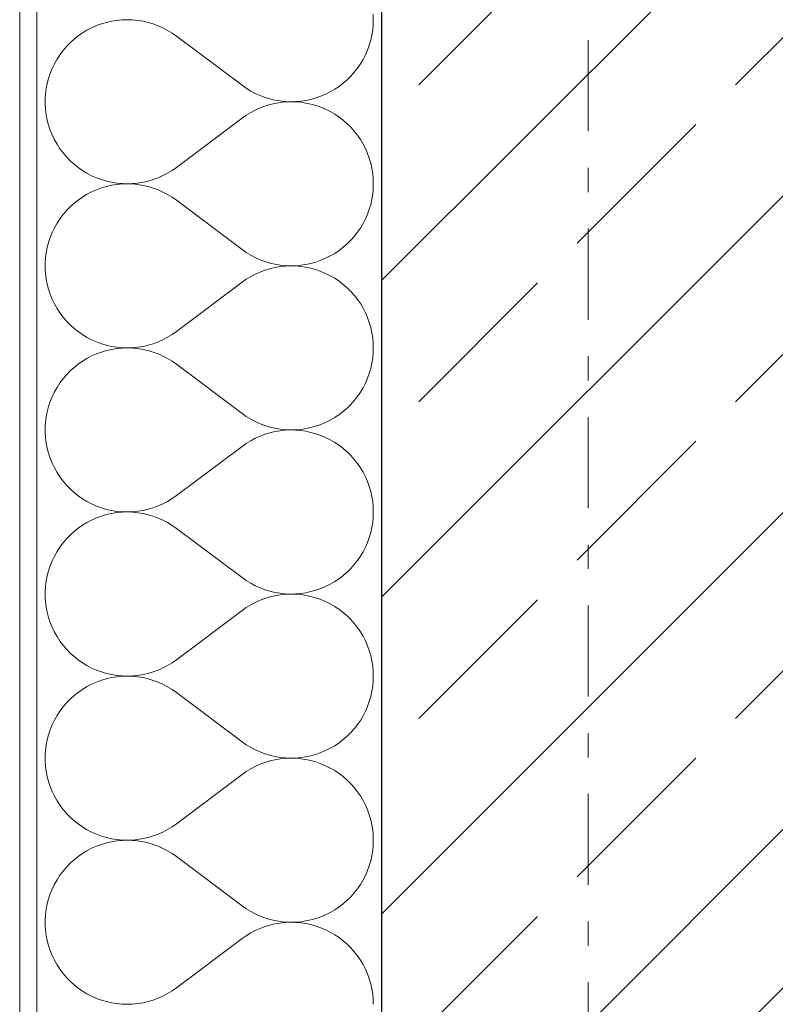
# Model space of a CAD drawing. Extents: x 100 to 2982, y 37 to 2050.
# Tile 33 of 130: x 620 to 664, y 1298 to 1355. Entities that reach past the tile are written whole.
import ezdxf
from ezdxf.xclip import XClip

# ---------------------------------------------------------------- set-up
doc = ezdxf.new("R2010")
doc.units = 0
doc.header["$MEASUREMENT"] = 0
doc.header["$XCLIPFRAME"] = 0
doc.linetypes.add('Przerywana podwójnie', pattern=[54.680554, 26.458333, -10.583333, 7.055556, -10.583333])
for name, color, linetype in [('410-K Osie', 7, 'Continuous'), ('420-K Ściany', 7, 'Continuous'), ('820-G Rysunki Obrazki', 7, 'Continuous')]:
    doc.layers.add(name, color=color, linetype=linetype)

# ---------------------------------------------------------------- blocks, each defined once
blk = doc.blocks.new('*X23')
at = {"layer": '420-K Ściany', "color": 174, "linetype": 'Continuous', "lineweight": 5, "ltscale": 0.2}
for p, q in [((640.326, 1355.379), (640.316, 1355.68)), ((623.979, 1354.91), (623.708, 1354.769)), ((624.259, 1355.034), (623.979, 1354.91)), ((624.546, 1355.139), (624.259, 1355.034)), ((624.839, 1355.225), (624.546, 1355.139)), ((625.137, 1355.293), (624.839, 1355.225)), ((625.438, 1355.341), (625.137, 1355.293)), ((625.743, 1355.37), (625.438, 1355.341)), ((626.048, 1355.379), (625.743, 1355.37)), ((626.353, 1355.369), (626.048, 1355.379)), ((626.658, 1355.339), (626.353, 1355.369)), ((626.959, 1355.29), (626.658, 1355.339)), ((627.257, 1355.221), (626.959, 1355.29)), ((627.55, 1355.134), (627.257, 1355.221)), ((627.836, 1355.028), (627.55, 1355.134)), ((628.115, 1354.903), (627.836, 1355.028)), ((628.386, 1354.761), (628.115, 1354.903)), ((640.288, 1354.778), (640.316, 1355.078)), ((640.316, 1355.078), (640.326, 1355.379)), ((623.196, 1354.436), (622.957, 1354.246)), ((623.446, 1354.611), (623.196, 1354.436)), ((623.708, 1354.769), (623.446, 1354.611)), ((628.647, 1354.602), (628.386, 1354.761)), ((628.897, 1354.427), (628.647, 1354.602)), ((628.897, 1354.427), (632.707, 1351.57)), ((640.174, 1354.187), (640.24, 1354.481)), ((640.24, 1354.481), (640.288, 1354.778)), ((622.517, 1353.822), (622.319, 1353.589)), ((622.73, 1354.041), (622.517, 1353.822)), ((622.957, 1354.246), (622.73, 1354.041)), ((639.987, 1353.615), (640.089, 1353.898)), ((640.089, 1353.898), (640.174, 1354.187)), ((622.136, 1353.344), (621.969, 1353.088)), ((622.319, 1353.589), (622.136, 1353.344)), ((639.729, 1353.071), (639.866, 1353.339)), ((639.866, 1353.339), (639.987, 1353.615)), ((621.819, 1352.822), (621.687, 1352.547)), ((621.969, 1353.088), (621.819, 1352.822)), ((639.404, 1352.564), (639.574, 1352.812)), ((639.574, 1352.812), (639.729, 1353.071)), ((621.572, 1352.264), (621.475, 1351.974)), ((621.687, 1352.547), (621.572, 1352.264)), ((638.804, 1351.89), (639.018, 1352.101)), ((639.018, 1352.101), (639.218, 1352.326)), ((639.218, 1352.326), (639.404, 1352.564)), ((621.398, 1351.678), (621.339, 1351.378)), ((621.475, 1351.974), (621.398, 1351.678)), ((632.707, 1351.57), (632.953, 1351.397)), ((638.087, 1351.341), (638.338, 1351.509)), ((638.338, 1351.509), (638.577, 1351.692)), ((638.577, 1351.692), (638.804, 1351.89)), ((621.3, 1351.075), (621.281, 1350.77)), ((621.339, 1351.378), (621.3, 1351.075)), ((632.953, 1351.397), (633.21, 1351.24)), ((633.21, 1351.24), (633.477, 1351.099)), ((633.477, 1351.099), (633.752, 1350.976)), ((633.752, 1350.976), (634.034, 1350.87)), ((634.034, 1350.87), (634.322, 1350.782)), ((636.996, 1350.838), (637.28, 1350.937)), ((637.28, 1350.937), (637.558, 1351.055)), ((637.558, 1351.055), (637.827, 1351.19)), ((637.827, 1351.19), (638.087, 1351.341)), ((621.281, 1350.77), (621.281, 1350.465)), ((621.281, 1350.465), (621.3, 1350.16)), ((634.034, 1350.365), (633.752, 1350.259)), ((634.322, 1350.452), (634.034, 1350.365)), ((634.322, 1350.782), (634.615, 1350.713)), ((634.615, 1350.522), (634.322, 1350.452)), ((634.615, 1350.713), (634.912, 1350.662)), ((634.912, 1350.572), (634.615, 1350.522)), ((634.912, 1350.662), (635.211, 1350.63)), ((635.211, 1350.604), (634.912, 1350.572)), ((635.211, 1350.63), (635.512, 1350.618)), ((635.512, 1350.617), (635.211, 1350.604)), ((635.512, 1350.618), (635.813, 1350.624)), ((635.813, 1350.611), (635.512, 1350.617)), ((635.813, 1350.624), (636.114, 1350.649)), ((636.114, 1350.586), (635.813, 1350.611)), ((636.114, 1350.649), (636.411, 1350.693)), ((636.411, 1350.541), (636.114, 1350.586)), ((636.411, 1350.693), (636.706, 1350.756)), ((636.706, 1350.478), (636.411, 1350.541)), ((636.706, 1350.756), (636.996, 1350.838)), ((636.996, 1350.397), (636.706, 1350.478)), ((637.28, 1350.297), (636.996, 1350.397)), ((637.558, 1350.18), (637.28, 1350.297)), ((621.3, 1350.16), (621.339, 1349.857)), ((621.339, 1349.857), (621.398, 1349.557)), ((632.953, 1349.838), (632.707, 1349.665)), ((633.21, 1349.995), (632.953, 1349.838)), ((633.477, 1350.136), (633.21, 1349.995)), ((633.752, 1350.259), (633.477, 1350.136)), ((637.827, 1350.045), (637.558, 1350.18)), ((638.087, 1349.894), (637.827, 1350.045)), ((638.338, 1349.726), (638.087, 1349.894)), ((638.577, 1349.543), (638.338, 1349.726)), ((621.398, 1349.557), (621.475, 1349.261)), ((621.475, 1349.261), (621.572, 1348.971)), ((628.897, 1346.808), (632.707, 1349.665)), ((638.804, 1349.345), (638.577, 1349.543)), ((639.018, 1349.133), (638.804, 1349.345)), ((621.572, 1348.971), (621.687, 1348.688)), ((621.687, 1348.688), (621.819, 1348.413)), ((639.218, 1348.908), (639.018, 1349.133)), ((639.404, 1348.671), (639.218, 1348.908)), ((639.574, 1348.423), (639.404, 1348.671)), ((621.819, 1348.413), (621.969, 1348.146)), ((621.969, 1348.146), (622.136, 1347.89)), ((639.729, 1348.164), (639.574, 1348.423)), ((639.866, 1347.896), (639.729, 1348.164)), ((622.136, 1347.89), (622.319, 1347.646)), ((622.319, 1347.646), (622.517, 1347.413)), ((639.987, 1347.62), (639.866, 1347.896)), ((640.089, 1347.337), (639.987, 1347.62)), ((622.517, 1347.413), (622.73, 1347.194)), ((622.73, 1347.194), (622.957, 1346.989)), ((622.957, 1346.989), (623.196, 1346.798)), ((640.174, 1347.048), (640.089, 1347.337)), ((640.24, 1346.754), (640.174, 1347.048)), ((623.196, 1346.798), (623.446, 1346.624)), ((623.446, 1346.624), (623.708, 1346.466)), ((623.708, 1346.466), (623.979, 1346.325)), ((623.979, 1346.325), (624.259, 1346.201)), ((627.836, 1346.207), (628.115, 1346.331)), ((628.115, 1346.331), (628.386, 1346.473)), ((628.386, 1346.473), (628.647, 1346.632)), ((628.647, 1346.632), (628.897, 1346.808)), ((640.288, 1346.456), (640.24, 1346.754)), ((640.316, 1346.157), (640.288, 1346.456)), ((624.259, 1346.201), (624.546, 1346.096)), ((624.546, 1346.096), (624.839, 1346.01)), ((624.839, 1346.01), (625.137, 1345.942)), ((625.137, 1345.769), (624.839, 1345.701)), ((625.137, 1345.942), (625.438, 1345.894)), ((625.438, 1345.817), (625.137, 1345.769)), ((625.438, 1345.894), (625.743, 1345.865)), ((625.743, 1345.846), (625.438, 1345.817)), ((625.743, 1345.865), (626.048, 1345.855)), ((626.048, 1345.855), (625.743, 1345.846)), ((626.048, 1345.855), (626.353, 1345.866)), ((626.353, 1345.845), (626.048, 1345.855)), ((626.353, 1345.866), (626.658, 1345.896)), ((626.658, 1345.815), (626.353, 1345.845)), ((626.658, 1345.896), (626.959, 1345.945)), ((626.959, 1345.766), (626.658, 1345.815)), ((626.959, 1345.945), (627.257, 1346.014)), ((627.257, 1345.697), (626.959, 1345.766)), ((627.257, 1346.014), (627.55, 1346.101)), ((627.55, 1346.101), (627.836, 1346.207)), ((640.326, 1345.855), (640.316, 1346.157)), ((640.316, 1345.554), (640.326, 1345.855)), ((623.708, 1345.245), (623.446, 1345.087)), ((623.979, 1345.386), (623.708, 1345.245)), ((624.259, 1345.51), (623.979, 1345.386)), ((624.546, 1345.615), (624.259, 1345.51)), ((624.839, 1345.701), (624.546, 1345.615)), ((627.55, 1345.61), (627.257, 1345.697)), ((627.836, 1345.504), (627.55, 1345.61)), ((628.115, 1345.379), (627.836, 1345.504)), ((628.386, 1345.237), (628.115, 1345.379)), ((628.647, 1345.078), (628.386, 1345.237)), ((640.24, 1344.957), (640.288, 1345.255)), ((640.288, 1345.255), (640.316, 1345.554)), ((622.957, 1344.722), (622.73, 1344.517)), ((623.196, 1344.913), (622.957, 1344.722)), ((623.446, 1345.087), (623.196, 1344.913)), ((628.897, 1344.903), (628.647, 1345.078)), ((628.897, 1344.903), (632.707, 1342.046)), ((640.089, 1344.374), (640.174, 1344.663)), ((640.174, 1344.663), (640.24, 1344.957)), ((622.319, 1344.065), (622.136, 1343.82)), ((622.517, 1344.298), (622.319, 1344.065)), ((622.73, 1344.517), (622.517, 1344.298)), ((639.866, 1343.815), (639.987, 1344.091)), ((639.987, 1344.091), (640.089, 1344.374)), ((621.969, 1343.564), (621.819, 1343.298)), ((622.136, 1343.82), (621.969, 1343.564)), ((639.574, 1343.288), (639.729, 1343.547)), ((639.729, 1343.547), (639.866, 1343.815)), ((621.687, 1343.023), (621.572, 1342.74)), ((621.819, 1343.298), (621.687, 1343.023)), ((639.218, 1342.803), (639.404, 1343.04)), ((639.404, 1343.04), (639.574, 1343.288)), ((621.475, 1342.45), (621.398, 1342.154)), ((621.572, 1342.74), (621.475, 1342.45)), ((638.577, 1342.168), (638.804, 1342.366)), ((638.804, 1342.366), (639.018, 1342.578)), ((639.018, 1342.578), (639.218, 1342.803)), ((621.339, 1341.854), (621.3, 1341.551)), ((621.398, 1342.154), (621.339, 1341.854)), ((632.707, 1342.046), (632.953, 1341.873)), ((632.953, 1341.873), (633.21, 1341.716)), ((633.21, 1341.716), (633.477, 1341.575)), ((637.827, 1341.666), (638.087, 1341.817)), ((638.087, 1341.817), (638.338, 1341.985)), ((638.338, 1341.985), (638.577, 1342.168)), ((621.3, 1341.551), (621.281, 1341.246)), ((621.281, 1341.246), (621.281, 1340.941)), ((633.477, 1341.575), (633.752, 1341.452)), ((633.752, 1341.452), (634.034, 1341.346)), ((634.034, 1341.346), (634.322, 1341.258)), ((634.322, 1341.258), (634.615, 1341.189)), ((634.615, 1341.189), (634.912, 1341.138)), ((636.114, 1341.125), (636.411, 1341.17)), ((636.411, 1341.17), (636.706, 1341.233)), ((636.706, 1341.233), (636.996, 1341.314)), ((636.996, 1341.314), (637.28, 1341.414)), ((637.28, 1341.414), (637.558, 1341.531)), ((637.558, 1341.531), (637.827, 1341.666)), ((621.281, 1340.941), (621.3, 1340.636)), ((621.3, 1340.636), (621.339, 1340.333)), ((633.477, 1340.612), (633.21, 1340.471)), ((633.752, 1340.735), (633.477, 1340.612)), ((634.034, 1340.841), (633.752, 1340.735)), ((634.322, 1340.929), (634.034, 1340.841)), ((634.615, 1340.998), (634.322, 1340.929)), ((634.912, 1341.049), (634.615, 1340.998)), ((634.912, 1341.138), (635.211, 1341.107)), ((635.211, 1341.08), (634.912, 1341.049)), ((635.211, 1341.107), (635.512, 1341.094)), ((635.512, 1341.093), (635.211, 1341.08)), ((635.512, 1341.094), (635.813, 1341.1)), ((635.813, 1341.087), (635.512, 1341.093)), ((635.813, 1341.1), (636.114, 1341.125)), ((636.114, 1341.062), (635.813, 1341.087)), ((636.411, 1341.018), (636.114, 1341.062)), ((636.706, 1340.955), (636.411, 1341.018)), ((636.996, 1340.873), (636.706, 1340.955)), ((637.28, 1340.773), (636.996, 1340.873)), ((637.558, 1340.656), (637.28, 1340.773)), ((637.827, 1340.521), (637.558, 1340.656)), ((621.339, 1340.333), (621.398, 1340.033)), ((621.398, 1340.033), (621.475, 1339.737)), ((628.897, 1337.284), (632.707, 1340.141)), ((632.953, 1340.314), (632.707, 1340.141)), ((633.21, 1340.471), (632.953, 1340.314)), ((638.087, 1340.37), (637.827, 1340.521)), ((638.338, 1340.202), (638.087, 1340.37)), ((638.577, 1340.019), (638.338, 1340.202)), ((638.804, 1339.821), (638.577, 1340.019)), ((621.475, 1339.737), (621.572, 1339.447)), ((621.572, 1339.447), (621.687, 1339.164)), ((639.018, 1339.609), (638.804, 1339.821)), ((639.218, 1339.384), (639.018, 1339.609)), ((621.687, 1339.164), (621.819, 1338.889)), ((621.819, 1338.889), (621.969, 1338.623)), ((639.404, 1339.147), (639.218, 1339.384)), ((639.574, 1338.899), (639.404, 1339.147)), ((639.729, 1338.64), (639.574, 1338.899)), ((621.969, 1338.623), (622.136, 1338.367)), ((622.136, 1338.367), (622.319, 1338.122)), ((639.866, 1338.372), (639.729, 1338.64)), ((639.987, 1338.096), (639.866, 1338.372)), ((622.319, 1338.122), (622.517, 1337.889)), ((622.517, 1337.889), (622.73, 1337.67)), ((640.089, 1337.813), (639.987, 1338.096)), ((640.174, 1337.524), (640.089, 1337.813)), ((622.73, 1337.67), (622.957, 1337.465)), ((622.957, 1337.465), (623.196, 1337.274)), ((623.196, 1337.274), (623.446, 1337.1)), ((628.647, 1337.109), (628.897, 1337.284)), ((640.24, 1337.23), (640.174, 1337.524)), ((640.288, 1336.933), (640.24, 1337.23)), ((623.446, 1337.1), (623.708, 1336.942)), ((623.708, 1336.942), (623.979, 1336.801)), ((623.979, 1336.801), (624.259, 1336.677)), ((624.259, 1336.677), (624.546, 1336.572)), ((624.546, 1336.572), (624.839, 1336.486)), ((627.257, 1336.49), (627.55, 1336.577)), ((627.55, 1336.577), (627.836, 1336.683)), ((627.836, 1336.683), (628.115, 1336.808)), ((628.115, 1336.808), (628.386, 1336.95)), ((628.386, 1336.95), (628.647, 1337.109)), ((640.316, 1336.633), (640.288, 1336.933)), ((640.326, 1336.332), (640.316, 1336.633)), ((624.546, 1336.091), (624.259, 1335.986)), ((624.839, 1336.178), (624.546, 1336.091)), ((624.839, 1336.486), (625.137, 1336.418)), ((625.137, 1336.245), (624.839, 1336.178)), ((625.137, 1336.418), (625.438, 1336.37)), ((625.438, 1336.293), (625.137, 1336.245)), ((625.438, 1336.37), (625.743, 1336.341)), ((625.743, 1336.322), (625.438, 1336.293)), ((625.743, 1336.341), (626.048, 1336.332)), ((626.048, 1336.332), (625.743, 1336.322)), ((626.048, 1336.332), (626.353, 1336.342)), ((626.353, 1336.321), (626.048, 1336.332)), ((626.353, 1336.342), (626.658, 1336.372)), ((626.658, 1336.291), (626.353, 1336.321)), ((626.658, 1336.372), (626.959, 1336.421)), ((626.959, 1336.242), (626.658, 1336.291)), ((626.959, 1336.421), (627.257, 1336.49)), ((627.257, 1336.174), (626.959, 1336.242)), ((627.55, 1336.086), (627.257, 1336.174)), ((627.836, 1335.98), (627.55, 1336.086)), ((640.288, 1335.731), (640.316, 1336.031)), ((640.316, 1336.031), (640.326, 1336.332)), ((623.446, 1335.563), (623.196, 1335.389)), ((623.708, 1335.722), (623.446, 1335.563)), ((623.979, 1335.863), (623.708, 1335.722)), ((624.259, 1335.986), (623.979, 1335.863)), ((628.115, 1335.856), (627.836, 1335.98)), ((628.386, 1335.714), (628.115, 1335.856)), ((628.647, 1335.555), (628.386, 1335.714)), ((628.897, 1335.379), (628.647, 1335.555)), ((640.174, 1335.139), (640.24, 1335.433)), ((640.24, 1335.433), (640.288, 1335.731)), ((622.73, 1334.993), (622.517, 1334.774)), ((622.957, 1335.199), (622.73, 1334.993)), ((623.196, 1335.389), (622.957, 1335.199)), ((628.897, 1335.379), (632.707, 1332.522)), ((640.089, 1334.85), (640.174, 1335.139)), ((622.136, 1334.297), (621.969, 1334.041)), ((622.319, 1334.541), (622.136, 1334.297)), ((622.517, 1334.774), (622.319, 1334.541)), ((639.729, 1334.023), (639.866, 1334.291)), ((639.866, 1334.291), (639.987, 1334.567)), ((639.987, 1334.567), (640.089, 1334.85)), ((621.819, 1333.774), (621.687, 1333.499)), ((621.969, 1334.041), (621.819, 1333.774)), ((639.404, 1333.516), (639.574, 1333.764)), ((639.574, 1333.764), (639.729, 1334.023)), ((621.572, 1333.216), (621.475, 1332.926)), ((621.687, 1333.499), (621.572, 1333.216)), ((639.018, 1333.054), (639.218, 1333.279)), ((639.218, 1333.279), (639.404, 1333.516)), ((621.398, 1332.63), (621.339, 1332.331)), ((621.475, 1332.926), (621.398, 1332.63)), ((638.338, 1332.461), (638.577, 1332.644)), ((638.577, 1332.644), (638.804, 1332.842)), ((638.804, 1332.842), (639.018, 1333.054)), ((621.3, 1332.027), (621.281, 1331.723)), ((621.339, 1332.331), (621.3, 1332.027)), ((632.707, 1332.522), (632.953, 1332.349)), ((632.953, 1332.349), (633.21, 1332.192)), ((633.21, 1332.192), (633.477, 1332.052)), ((633.477, 1332.052), (633.752, 1331.928)), ((637.28, 1331.89), (637.558, 1332.007)), ((637.558, 1332.007), (637.827, 1332.142)), ((637.827, 1332.142), (638.087, 1332.293)), ((638.087, 1332.293), (638.338, 1332.461)), ((621.281, 1331.723), (621.281, 1331.417)), ((633.752, 1331.928), (634.034, 1331.822)), ((634.034, 1331.822), (634.322, 1331.735)), ((634.322, 1331.735), (634.615, 1331.665)), ((634.615, 1331.474), (634.322, 1331.405)), ((634.615, 1331.665), (634.912, 1331.615)), ((634.912, 1331.525), (634.615, 1331.474)), ((634.912, 1331.615), (635.211, 1331.583)), ((635.211, 1331.557), (634.912, 1331.525)), ((635.211, 1331.583), (635.512, 1331.57)), ((635.512, 1331.569), (635.211, 1331.557)), ((635.512, 1331.57), (635.813, 1331.576)), ((635.813, 1331.563), (635.512, 1331.569)), ((635.813, 1331.576), (636.114, 1331.602)), ((636.114, 1331.538), (635.813, 1331.563)), ((636.114, 1331.602), (636.411, 1331.646)), ((636.411, 1331.494), (636.114, 1331.538)), ((636.411, 1331.646), (636.706, 1331.709)), ((636.706, 1331.431), (636.411, 1331.494)), ((636.706, 1331.709), (636.996, 1331.79)), ((636.996, 1331.349), (636.706, 1331.431)), ((636.996, 1331.79), (637.28, 1331.89)), ((621.281, 1331.417), (621.3, 1331.112)), ((621.3, 1331.112), (621.339, 1330.809)), ((633.21, 1330.947), (632.953, 1330.79)), ((633.477, 1331.088), (633.21, 1330.947)), ((633.752, 1331.211), (633.477, 1331.088)), ((634.034, 1331.317), (633.752, 1331.211)), ((634.322, 1331.405), (634.034, 1331.317)), ((637.28, 1331.25), (636.996, 1331.349)), ((637.558, 1331.132), (637.28, 1331.25)), ((637.827, 1330.998), (637.558, 1331.132)), ((638.087, 1330.846), (637.827, 1330.998)), ((621.339, 1330.809), (621.398, 1330.509)), ((621.398, 1330.509), (621.475, 1330.213)), ((628.897, 1327.76), (632.707, 1330.617)), ((632.953, 1330.79), (632.707, 1330.617)), ((638.338, 1330.678), (638.087, 1330.846)), ((638.577, 1330.495), (638.338, 1330.678)), ((638.804, 1330.297), (638.577, 1330.495)), ((639.018, 1330.086), (638.804, 1330.297)), ((621.475, 1330.213), (621.572, 1329.923)), ((621.572, 1329.923), (621.687, 1329.64)), ((639.218, 1329.861), (639.018, 1330.086)), ((639.404, 1329.623), (639.218, 1329.861)), ((621.687, 1329.64), (621.819, 1329.365)), ((621.819, 1329.365), (621.969, 1329.099)), ((639.574, 1329.375), (639.404, 1329.623)), ((639.729, 1329.116), (639.574, 1329.375)), ((621.969, 1329.099), (622.136, 1328.843)), ((622.136, 1328.843), (622.319, 1328.598)), ((622.319, 1328.598), (622.517, 1328.366)), ((639.866, 1328.848), (639.729, 1329.116)), ((639.987, 1328.572), (639.866, 1328.848)), ((640.089, 1328.289), (639.987, 1328.572)), ((622.517, 1328.366), (622.73, 1328.146)), ((622.73, 1328.146), (622.957, 1327.941)), ((640.174, 1328), (640.089, 1328.289)), ((640.24, 1327.706), (640.174, 1328)), ((622.957, 1327.941), (623.196, 1327.751)), ((623.196, 1327.751), (623.446, 1327.576)), ((623.446, 1327.576), (623.708, 1327.418)), ((628.386, 1327.426), (628.647, 1327.585)), ((628.647, 1327.585), (628.897, 1327.76)), ((640.288, 1327.409), (640.24, 1327.706)), ((623.708, 1327.418), (623.979, 1327.277)), ((623.979, 1327.277), (624.259, 1327.154)), ((624.259, 1327.154), (624.546, 1327.048)), ((624.546, 1327.048), (624.839, 1326.962)), ((624.839, 1326.962), (625.137, 1326.894)), ((625.137, 1326.894), (625.438, 1326.846)), ((626.658, 1326.848), (626.959, 1326.897)), ((626.959, 1326.897), (627.257, 1326.966)), ((627.257, 1326.966), (627.55, 1327.053)), ((627.55, 1327.053), (627.836, 1327.16)), ((627.836, 1327.16), (628.115, 1327.284)), ((628.115, 1327.284), (628.386, 1327.426)), ((640.316, 1327.109), (640.288, 1327.409)), ((640.326, 1326.808), (640.316, 1327.109)), ((623.979, 1326.339), (623.708, 1326.198)), ((624.259, 1326.462), (623.979, 1326.339)), ((624.546, 1326.567), (624.259, 1326.462)), ((624.839, 1326.654), (624.546, 1326.567)), ((625.137, 1326.721), (624.839, 1326.654)), ((625.438, 1326.77), (625.137, 1326.721)), ((625.438, 1326.846), (625.743, 1326.817)), ((625.743, 1326.799), (625.438, 1326.77)), ((625.743, 1326.817), (626.048, 1326.808)), ((626.048, 1326.808), (625.743, 1326.799)), ((626.048, 1326.808), (626.353, 1326.818)), ((626.353, 1326.798), (626.048, 1326.808)), ((626.353, 1326.818), (626.658, 1326.848)), ((626.658, 1326.768), (626.353, 1326.798)), ((626.959, 1326.718), (626.658, 1326.768)), ((627.257, 1326.65), (626.959, 1326.718)), ((627.55, 1326.562), (627.257, 1326.65)), ((627.836, 1326.456), (627.55, 1326.562)), ((628.115, 1326.332), (627.836, 1326.456)), ((628.386, 1326.19), (628.115, 1326.332)), ((640.288, 1326.207), (640.316, 1326.507)), ((640.316, 1326.507), (640.326, 1326.808)), ((623.196, 1325.865), (622.957, 1325.675)), ((623.446, 1326.04), (623.196, 1325.865)), ((623.708, 1326.198), (623.446, 1326.04)), ((628.647, 1326.031), (628.386, 1326.19)), ((628.897, 1325.855), (628.647, 1326.031)), ((628.897, 1325.855), (632.707, 1322.998)), ((640.174, 1325.616), (640.24, 1325.909)), ((640.24, 1325.909), (640.288, 1326.207)), ((622.517, 1325.25), (622.319, 1325.018)), ((622.73, 1325.469), (622.517, 1325.25)), ((622.957, 1325.675), (622.73, 1325.469)), ((639.987, 1325.043), (640.089, 1325.327)), ((640.089, 1325.327), (640.174, 1325.616)), ((622.136, 1324.773), (621.969, 1324.517)), ((622.319, 1325.018), (622.136, 1324.773)), ((639.729, 1324.499), (639.866, 1324.767)), ((639.866, 1324.767), (639.987, 1325.043)), ((621.819, 1324.251), (621.687, 1323.975)), ((621.969, 1324.517), (621.819, 1324.251)), ((639.404, 1323.992), (639.574, 1324.241)), ((639.574, 1324.241), (639.729, 1324.499)), ((621.572, 1323.692), (621.475, 1323.402)), ((621.687, 1323.975), (621.572, 1323.692)), ((638.804, 1323.318), (639.018, 1323.53)), ((639.018, 1323.53), (639.218, 1323.755)), ((639.218, 1323.755), (639.404, 1323.992)), ((621.398, 1323.107), (621.339, 1322.807)), ((621.475, 1323.402), (621.398, 1323.107)), ((632.707, 1322.998), (632.953, 1322.825)), ((638.087, 1322.77), (638.338, 1322.937)), ((638.338, 1322.937), (638.577, 1323.12)), ((638.577, 1323.12), (638.804, 1323.318)), ((621.3, 1322.504), (621.281, 1322.199)), ((621.339, 1322.807), (621.3, 1322.504)), ((632.953, 1322.825), (633.21, 1322.668)), ((633.21, 1322.668), (633.477, 1322.528)), ((633.477, 1322.528), (633.752, 1322.404)), ((633.752, 1322.404), (634.034, 1322.299)), ((634.034, 1322.299), (634.322, 1322.211)), ((636.996, 1322.266), (637.28, 1322.366)), ((637.28, 1322.366), (637.558, 1322.483)), ((637.558, 1322.483), (637.827, 1322.618)), ((637.827, 1322.618), (638.087, 1322.77)), ((621.281, 1322.199), (621.281, 1321.893)), ((621.281, 1321.893), (621.3, 1321.588)), ((634.034, 1321.793), (633.752, 1321.688)), ((634.322, 1321.881), (634.034, 1321.793)), ((634.322, 1322.211), (634.615, 1322.141)), ((634.615, 1321.95), (634.322, 1321.881)), ((634.615, 1322.141), (634.912, 1322.091)), ((634.912, 1322.001), (634.615, 1321.95)), ((634.912, 1322.091), (635.211, 1322.059)), ((635.211, 1322.033), (634.912, 1322.001)), ((635.211, 1322.059), (635.512, 1322.046)), ((635.512, 1322.046), (635.211, 1322.033)), ((635.512, 1322.046), (635.813, 1322.052)), ((635.813, 1322.039), (635.512, 1322.046)), ((635.813, 1322.052), (636.114, 1322.078)), ((636.114, 1322.014), (635.813, 1322.039)), ((636.114, 1322.078), (636.411, 1322.122)), ((636.411, 1321.97), (636.114, 1322.014)), ((636.411, 1322.122), (636.706, 1322.185)), ((636.706, 1321.907), (636.411, 1321.97)), ((636.706, 1322.185), (636.996, 1322.266)), ((636.996, 1321.825), (636.706, 1321.907)), ((637.28, 1321.726), (636.996, 1321.825)), ((637.558, 1321.608), (637.28, 1321.726)), ((621.3, 1321.588), (621.339, 1321.285)), ((621.339, 1321.285), (621.398, 1320.985)), ((632.953, 1321.267), (632.707, 1321.094)), ((633.21, 1321.424), (632.953, 1321.267)), ((633.477, 1321.564), (633.21, 1321.424)), ((633.752, 1321.688), (633.477, 1321.564)), ((637.827, 1321.474), (637.558, 1321.608)), ((638.087, 1321.322), (637.827, 1321.474)), ((638.338, 1321.155), (638.087, 1321.322)), ((638.577, 1320.971), (638.338, 1321.155)), ((621.398, 1320.985), (621.475, 1320.69)), ((621.475, 1320.69), (621.572, 1320.4)), ((628.897, 1318.236), (632.707, 1321.094)), ((638.804, 1320.774), (638.577, 1320.971)), ((639.018, 1320.562), (638.804, 1320.774)), ((621.572, 1320.4), (621.687, 1320.116)), ((621.687, 1320.116), (621.819, 1319.841)), ((639.218, 1320.337), (639.018, 1320.562)), ((639.404, 1320.1), (639.218, 1320.337)), ((639.574, 1319.851), (639.404, 1320.1)), ((621.819, 1319.841), (621.969, 1319.575)), ((621.969, 1319.575), (622.136, 1319.319)), ((639.729, 1319.593), (639.574, 1319.851)), ((639.866, 1319.325), (639.729, 1319.593)), ((622.136, 1319.319), (622.319, 1319.074)), ((622.319, 1319.074), (622.517, 1318.842)), ((639.987, 1319.049), (639.866, 1319.325)), ((640.089, 1318.765), (639.987, 1319.049)), ((622.517, 1318.842), (622.73, 1318.622)), ((622.73, 1318.622), (622.957, 1318.417)), ((622.957, 1318.417), (623.196, 1318.227)), ((640.174, 1318.476), (640.089, 1318.765)), ((640.24, 1318.182), (640.174, 1318.476)), ((623.196, 1318.227), (623.446, 1318.052)), ((623.446, 1318.052), (623.708, 1317.894)), ((623.708, 1317.894), (623.979, 1317.753)), ((623.979, 1317.753), (624.259, 1317.63)), ((627.836, 1317.636), (628.115, 1317.76)), ((628.115, 1317.76), (628.386, 1317.902)), ((628.386, 1317.902), (628.647, 1318.061)), ((628.647, 1318.061), (628.897, 1318.236)), ((640.288, 1317.885), (640.24, 1318.182)), ((640.316, 1317.585), (640.288, 1317.885)), ((624.259, 1317.63), (624.546, 1317.525)), ((624.546, 1317.525), (624.839, 1317.438)), ((624.839, 1317.438), (625.137, 1317.371)), ((625.137, 1317.198), (624.839, 1317.13)), ((625.137, 1317.371), (625.438, 1317.322)), ((625.438, 1317.246), (625.137, 1317.198)), ((625.438, 1317.322), (625.743, 1317.293)), ((625.743, 1317.275), (625.438, 1317.246)), ((625.743, 1317.293), (626.048, 1317.284)), ((626.048, 1317.284), (625.743, 1317.275)), ((626.048, 1317.284), (626.353, 1317.294)), ((626.353, 1317.274), (626.048, 1317.284)), ((626.353, 1317.294), (626.658, 1317.324)), ((626.658, 1317.244), (626.353, 1317.274)), ((626.658, 1317.324), (626.959, 1317.374)), ((626.959, 1317.194), (626.658, 1317.244)), ((626.959, 1317.374), (627.257, 1317.442)), ((627.257, 1317.126), (626.959, 1317.194)), ((627.257, 1317.442), (627.55, 1317.53)), ((627.55, 1317.53), (627.836, 1317.636)), ((640.326, 1317.284), (640.316, 1317.585)), ((640.316, 1316.983), (640.326, 1317.284)), ((623.708, 1316.674), (623.446, 1316.516)), ((623.979, 1316.815), (623.708, 1316.674)), ((624.259, 1316.938), (623.979, 1316.815)), ((624.546, 1317.043), (624.259, 1316.938)), ((624.839, 1317.13), (624.546, 1317.043)), ((627.55, 1317.038), (627.257, 1317.126)), ((627.836, 1316.932), (627.55, 1317.038)), ((628.115, 1316.808), (627.836, 1316.932)), ((628.386, 1316.666), (628.115, 1316.808)), ((628.647, 1316.507), (628.386, 1316.666)), ((640.24, 1316.386), (640.288, 1316.683)), ((640.288, 1316.683), (640.316, 1316.983)), ((622.957, 1316.151), (622.73, 1315.946)), ((623.196, 1316.341), (622.957, 1316.151)), ((623.446, 1316.516), (623.196, 1316.341)), ((628.897, 1316.332), (628.647, 1316.507)), ((628.897, 1316.332), (632.707, 1313.474)), ((640.089, 1315.803), (640.174, 1316.092)), ((640.174, 1316.092), (640.24, 1316.386)), ((622.319, 1315.494), (622.136, 1315.249)), ((622.517, 1315.726), (622.319, 1315.494)), ((622.73, 1315.946), (622.517, 1315.726)), ((639.866, 1315.243), (639.987, 1315.52)), ((639.987, 1315.52), (640.089, 1315.803)), ((621.969, 1314.993), (621.819, 1314.727)), ((622.136, 1315.249), (621.969, 1314.993)), ((639.574, 1314.717), (639.729, 1314.975)), ((639.729, 1314.975), (639.866, 1315.243)), ((621.687, 1314.452), (621.572, 1314.168)), ((621.819, 1314.727), (621.687, 1314.452)), ((639.218, 1314.231), (639.404, 1314.468)), ((639.404, 1314.468), (639.574, 1314.717)), ((621.475, 1313.878), (621.398, 1313.583)), ((621.572, 1314.168), (621.475, 1313.878)), ((638.577, 1313.597), (638.804, 1313.794)), ((638.804, 1313.794), (639.018, 1314.006)), ((639.018, 1314.006), (639.218, 1314.231)), ((621.339, 1313.283), (621.3, 1312.98)), ((621.398, 1313.583), (621.339, 1313.283)), ((632.707, 1313.474), (632.953, 1313.301)), ((632.953, 1313.301), (633.21, 1313.144)), ((633.21, 1313.144), (633.477, 1313.004)), ((637.827, 1313.094), (638.087, 1313.246)), ((638.087, 1313.246), (638.338, 1313.413)), ((638.338, 1313.413), (638.577, 1313.597)), ((621.3, 1312.98), (621.281, 1312.675)), ((621.281, 1312.675), (621.281, 1312.369)), ((633.477, 1313.004), (633.752, 1312.88)), ((633.752, 1312.88), (634.034, 1312.775)), ((634.034, 1312.775), (634.322, 1312.687)), ((634.322, 1312.687), (634.615, 1312.618)), ((634.615, 1312.618), (634.912, 1312.567)), ((636.114, 1312.554), (636.411, 1312.598)), ((636.411, 1312.598), (636.706, 1312.661)), ((636.706, 1312.661), (636.996, 1312.743)), ((636.996, 1312.743), (637.28, 1312.842)), ((637.28, 1312.842), (637.558, 1312.96)), ((637.558, 1312.96), (637.827, 1313.094)), ((621.281, 1312.369), (621.3, 1312.064)), ((621.3, 1312.064), (621.339, 1311.761)), ((633.477, 1312.04), (633.21, 1311.9)), ((633.752, 1312.164), (633.477, 1312.04)), ((634.034, 1312.27), (633.752, 1312.164)), ((634.322, 1312.357), (634.034, 1312.27)), ((634.615, 1312.427), (634.322, 1312.357)), ((634.912, 1312.477), (634.615, 1312.427)), ((634.912, 1312.567), (635.211, 1312.535)), ((635.211, 1312.509), (634.912, 1312.477)), ((635.211, 1312.535), (635.512, 1312.522)), ((635.512, 1312.522), (635.211, 1312.509)), ((635.512, 1312.522), (635.813, 1312.529)), ((635.813, 1312.516), (635.512, 1312.522)), ((635.813, 1312.529), (636.114, 1312.554)), ((636.114, 1312.49), (635.813, 1312.516)), ((636.411, 1312.446), (636.114, 1312.49)), ((636.706, 1312.383), (636.411, 1312.446)), ((636.996, 1312.302), (636.706, 1312.383)), ((637.28, 1312.202), (636.996, 1312.302)), ((637.558, 1312.085), (637.28, 1312.202)), ((637.827, 1311.95), (637.558, 1312.085)), ((621.339, 1311.761), (621.398, 1311.461)), ((621.398, 1311.461), (621.475, 1311.166)), ((628.897, 1308.713), (632.707, 1311.57)), ((632.953, 1311.743), (632.707, 1311.57)), ((633.21, 1311.9), (632.953, 1311.743)), ((638.087, 1311.798), (637.827, 1311.95)), ((638.338, 1311.631), (638.087, 1311.798)), ((638.577, 1311.448), (638.338, 1311.631)), ((638.804, 1311.25), (638.577, 1311.448)), ((621.475, 1311.166), (621.572, 1310.876)), ((621.572, 1310.876), (621.687, 1310.593)), ((639.018, 1311.038), (638.804, 1311.25)), ((639.218, 1310.813), (639.018, 1311.038)), ((621.687, 1310.593), (621.819, 1310.317)), ((621.819, 1310.317), (621.969, 1310.051)), ((639.404, 1310.576), (639.218, 1310.813)), ((639.574, 1310.327), (639.404, 1310.576)), ((639.729, 1310.069), (639.574, 1310.327)), ((621.969, 1310.051), (622.136, 1309.795)), ((622.136, 1309.795), (622.319, 1309.55)), ((639.866, 1309.801), (639.729, 1310.069)), ((639.987, 1309.525), (639.866, 1309.801)), ((622.319, 1309.55), (622.517, 1309.318)), ((622.517, 1309.318), (622.73, 1309.099)), ((640.089, 1309.242), (639.987, 1309.525)), ((640.174, 1308.952), (640.089, 1309.242)), ((622.73, 1309.099), (622.957, 1308.893)), ((622.957, 1308.893), (623.196, 1308.703)), ((623.196, 1308.703), (623.446, 1308.528)), ((628.647, 1308.537), (628.897, 1308.713)), ((640.24, 1308.659), (640.174, 1308.952)), ((640.288, 1308.361), (640.24, 1308.659)), ((623.446, 1308.528), (623.708, 1308.37)), ((623.708, 1308.37), (623.979, 1308.229)), ((623.979, 1308.229), (624.259, 1308.106)), ((624.259, 1308.106), (624.546, 1308.001)), ((624.546, 1308.001), (624.839, 1307.914)), ((627.257, 1307.918), (627.55, 1308.006)), ((627.55, 1308.006), (627.836, 1308.112)), ((627.836, 1308.112), (628.115, 1308.236)), ((628.115, 1308.236), (628.386, 1308.378)), ((628.386, 1308.378), (628.647, 1308.537)), ((640.316, 1308.061), (640.288, 1308.361)), ((640.326, 1307.76), (640.316, 1308.061)), ((624.546, 1307.52), (624.259, 1307.414)), ((624.839, 1307.606), (624.546, 1307.52)), ((624.839, 1307.914), (625.137, 1307.847)), ((625.137, 1307.674), (624.839, 1307.606)), ((625.137, 1307.847), (625.438, 1307.798)), ((625.438, 1307.722), (625.137, 1307.674)), ((625.438, 1307.798), (625.743, 1307.77)), ((625.743, 1307.751), (625.438, 1307.722)), ((625.743, 1307.77), (626.048, 1307.76)), ((626.048, 1307.76), (625.743, 1307.751)), ((626.048, 1307.76), (626.353, 1307.771)), ((626.353, 1307.75), (626.048, 1307.76)), ((626.353, 1307.771), (626.658, 1307.8)), ((626.658, 1307.72), (626.353, 1307.75)), ((626.658, 1307.8), (626.959, 1307.85)), ((626.959, 1307.671), (626.658, 1307.72)), ((626.959, 1307.85), (627.257, 1307.918)), ((627.257, 1307.602), (626.959, 1307.671)), ((627.55, 1307.515), (627.257, 1307.602)), ((627.836, 1307.408), (627.55, 1307.515)), ((640.288, 1307.159), (640.316, 1307.459)), ((640.316, 1307.459), (640.326, 1307.76)), ((623.446, 1306.992), (623.196, 1306.817)), ((623.708, 1307.15), (623.446, 1306.992)), ((623.979, 1307.291), (623.708, 1307.15)), ((624.259, 1307.414), (623.979, 1307.291)), ((628.115, 1307.284), (627.836, 1307.408)), ((628.386, 1307.142), (628.115, 1307.284)), ((628.647, 1306.983), (628.386, 1307.142)), ((628.897, 1306.808), (628.647, 1306.983)), ((640.174, 1306.568), (640.24, 1306.862)), ((640.24, 1306.862), (640.288, 1307.159)), ((622.73, 1306.422), (622.517, 1306.203)), ((622.957, 1306.627), (622.73, 1306.422)), ((623.196, 1306.817), (622.957, 1306.627)), ((628.897, 1306.808), (632.707, 1303.951)), ((640.089, 1306.279), (640.174, 1306.568)), ((622.136, 1305.725), (621.969, 1305.469)), ((622.319, 1305.97), (622.136, 1305.725)), ((622.517, 1306.203), (622.319, 1305.97)), ((639.729, 1305.452), (639.866, 1305.72)), ((639.866, 1305.72), (639.987, 1305.996)), ((639.987, 1305.996), (640.089, 1306.279)), ((621.819, 1305.203), (621.687, 1304.928)), ((621.969, 1305.469), (621.819, 1305.203)), ((639.404, 1304.945), (639.574, 1305.193)), ((639.574, 1305.193), (639.729, 1305.452)), ((621.572, 1304.645), (621.475, 1304.355)), ((621.687, 1304.928), (621.572, 1304.645)), ((639.018, 1304.482), (639.218, 1304.707)), ((639.218, 1304.707), (639.404, 1304.945)), ((621.398, 1304.059), (621.339, 1303.759)), ((621.475, 1304.355), (621.398, 1304.059)), ((638.338, 1303.89), (638.577, 1304.073)), ((638.577, 1304.073), (638.804, 1304.271)), ((638.804, 1304.271), (639.018, 1304.482)), ((621.3, 1303.456), (621.281, 1303.151)), ((621.339, 1303.759), (621.3, 1303.456)), ((632.707, 1303.951), (632.953, 1303.778)), ((632.953, 1303.778), (633.21, 1303.621)), ((633.21, 1303.621), (633.477, 1303.48)), ((633.477, 1303.48), (633.752, 1303.357)), ((637.28, 1303.318), (637.558, 1303.436)), ((637.558, 1303.436), (637.827, 1303.571)), ((637.827, 1303.571), (638.087, 1303.722)), ((638.087, 1303.722), (638.338, 1303.89)), ((621.281, 1303.151), (621.281, 1302.846)), ((633.752, 1303.357), (634.034, 1303.251)), ((634.034, 1303.251), (634.322, 1303.163)), ((634.322, 1303.163), (634.615, 1303.094)), ((634.615, 1302.903), (634.322, 1302.833)), ((634.615, 1303.094), (634.912, 1303.043)), ((634.912, 1302.953), (634.615, 1302.903)), ((634.912, 1303.043), (635.211, 1303.011)), ((635.211, 1302.985), (634.912, 1302.953)), ((635.211, 1303.011), (635.512, 1302.999)), ((635.512, 1302.998), (635.211, 1302.985)), ((635.512, 1302.999), (635.813, 1303.005)), ((635.813, 1302.992), (635.512, 1302.998)), ((635.813, 1303.005), (636.114, 1303.03)), ((636.114, 1302.966), (635.813, 1302.992)), ((636.114, 1303.03), (636.411, 1303.074)), ((636.411, 1302.922), (636.114, 1302.966)), ((636.411, 1303.074), (636.706, 1303.137)), ((636.706, 1302.859), (636.411, 1302.922)), ((636.706, 1303.137), (636.996, 1303.219)), ((636.996, 1302.778), (636.706, 1302.859)), ((636.996, 1303.219), (637.28, 1303.318)), ((621.281, 1302.846), (621.3, 1302.541)), ((621.3, 1302.541), (621.339, 1302.238)), ((633.21, 1302.376), (632.953, 1302.219)), ((633.477, 1302.517), (633.21, 1302.376)), ((633.752, 1302.64), (633.477, 1302.517)), ((634.034, 1302.746), (633.752, 1302.64)), ((634.322, 1302.833), (634.034, 1302.746)), ((637.28, 1302.678), (636.996, 1302.778)), ((637.558, 1302.561), (637.28, 1302.678)), ((637.827, 1302.426), (637.558, 1302.561)), ((638.087, 1302.275), (637.827, 1302.426)), ((621.339, 1302.238), (621.398, 1301.938)), ((621.398, 1301.938), (621.475, 1301.642)), ((628.897, 1299.189), (632.707, 1302.046)), ((632.953, 1302.219), (632.707, 1302.046)), ((638.338, 1302.107), (638.087, 1302.275)), ((638.577, 1301.924), (638.338, 1302.107)), ((638.804, 1301.726), (638.577, 1301.924)), ((639.018, 1301.514), (638.804, 1301.726)), ((621.475, 1301.642), (621.572, 1301.352)), ((621.572, 1301.352), (621.687, 1301.069)), ((639.218, 1301.289), (639.018, 1301.514)), ((639.404, 1301.052), (639.218, 1301.289)), ((621.687, 1301.069), (621.819, 1300.794)), ((621.819, 1300.794), (621.969, 1300.527)), ((639.574, 1300.804), (639.404, 1301.052)), ((639.729, 1300.545), (639.574, 1300.804)), ((621.969, 1300.527), (622.136, 1300.271)), ((622.136, 1300.271), (622.319, 1300.027)), ((622.319, 1300.027), (622.517, 1299.794)), ((639.866, 1300.277), (639.729, 1300.545)), ((639.987, 1300.001), (639.866, 1300.277)), ((640.089, 1299.718), (639.987, 1300.001)), ((622.517, 1299.794), (622.73, 1299.575)), ((622.73, 1299.575), (622.957, 1299.37)), ((640.174, 1299.429), (640.089, 1299.718)), ((640.24, 1299.135), (640.174, 1299.429)), ((622.957, 1299.37), (623.196, 1299.179)), ((623.196, 1299.179), (623.446, 1299.005)), ((623.446, 1299.005), (623.708, 1298.847)), ((628.386, 1298.854), (628.647, 1299.013)), ((628.647, 1299.013), (628.897, 1299.189)), ((640.288, 1298.837), (640.24, 1299.135)), ((623.708, 1298.847), (623.979, 1298.706)), ((623.979, 1298.706), (624.259, 1298.582)), ((624.259, 1298.582), (624.546, 1298.477)), ((624.546, 1298.477), (624.839, 1298.39)), ((624.839, 1298.39), (625.137, 1298.323)), ((625.137, 1298.323), (625.438, 1298.275)), ((626.658, 1298.277), (626.959, 1298.326)), ((626.959, 1298.326), (627.257, 1298.395)), ((627.257, 1298.395), (627.55, 1298.482)), ((627.55, 1298.482), (627.836, 1298.588)), ((627.836, 1298.588), (628.115, 1298.712)), ((628.115, 1298.712), (628.386, 1298.854)), ((640.316, 1298.537), (640.288, 1298.837)), ((640.326, 1298.236), (640.316, 1298.537)), ((625.438, 1298.275), (625.743, 1298.246)), ((625.743, 1298.246), (626.048, 1298.236)), ((626.048, 1298.236), (626.353, 1298.247)), ((626.353, 1298.247), (626.658, 1298.277))]:
    blk.add_line(p, q, dxfattribs=at)
blk = doc.blocks.new('Rysunek_1_1', base_point=(-18316.349, -206.526))
at = {"layer": '420-K Ściany', "linetype": 'Continuous', "lineweight": 5}
h = blk.add_hatch(dxfattribs=at)
h.set_pattern_fill('Tynk_0001', color=176, style=0, pattern_type=2)
h.set_pattern_definition([(0, (-18316.349, -206.5255), (0, 8.660254), [0, -5]), (0, (-18313.849, -202.195), (0, 8.660254), [0, -5])])
h.paths.add_polyline_path([(619.802, 1481.509), (619.802, 1179.009), (620.802, 1179.576), (620.802, 1481.509)])
h = blk.add_hatch(dxfattribs=at)
h.set_pattern_fill('Beton_zbrojony_0001', color=170, style=0, pattern_type=2)
h.set_pattern_definition([(45, (-18316.349, -206.526), (-9.192388, 9.192388), []), (45, (-18320.945, -201.929), (-9.192388, 9.192388), [9.75, -3.25])])
h.paths.add_polyline_path([(664.802, 1204.509), (664.802, 1481.509), (640.802, 1481.509), (640.802, 1204.509)])
at = {"layer": '410-K Osie', "color": 4, "linetype": 'Przerywana podwójnie', "lineweight": 13, "ltscale": 0.2}
blk.add_line((652.802, 1813.509), (652.802, 529.46), dxfattribs=at)
blk.add_line((652.802, 1813.509), (652.802, 529.46), dxfattribs=at)
at = {"layer": '420-K Ściany', "color": 67, "linetype": 'Continuous', "lineweight": 13, "ltscale": 0.2}
blk.add_line((620.802, 1481.509), (620.802, 1179.576), dxfattribs=at)
at = {"layer": '420-K Ściany', "color": 27, "linetype": 'Continuous', "lineweight": 25, "ltscale": 0.2}
blk.add_line((640.802, 1481.509), (640.802, 1204.509), dxfattribs=at)
at = {"layer": '420-K Ściany', "color": 47, "linetype": 'Continuous', "lineweight": 15, "ltscale": 0.2, "flags": 128}
blk.add_lwpolyline([(619.802, 1481.509), (619.802, 1179.009)], dxfattribs=at)
at = {"color": 65, "linetype": 'Continuous', "lineweight": 13, "ltscale": 0.2}
blk.add_blockref('*X23', (0, 0), dxfattribs=at)

msp = doc.modelspace()

# ---------------------------------------------------------------- block references
at = {"layer": '820-G Rysunki Obrazki', "color": 65, "linetype": 'Continuous', "lineweight": 13, "ltscale": 0.2}
ref = msp.add_blockref('Rysunek_1_1', (-18316.349, -206.526), dxfattribs=at)
XClip(ref).set_block_clipping_path([(244.527027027, 75.2081975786), (2570.9054054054, 2024.1891891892)])

doc.saveas('drawing.dxf')
